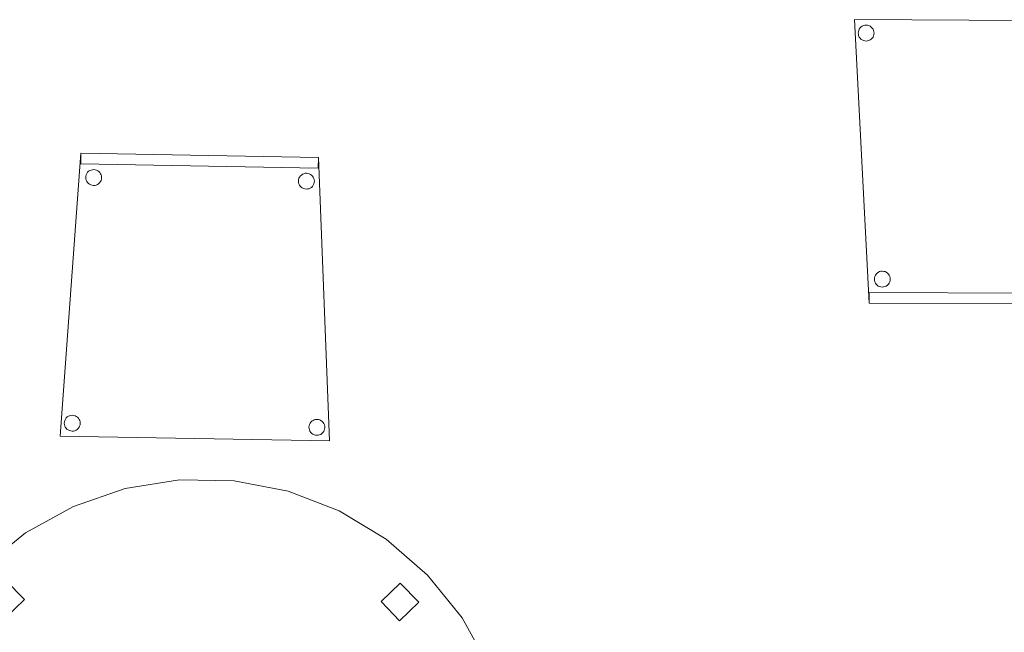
# Model space of a CAD drawing. Header units: metres. Extents: x 397.7 to 427.5, y 12.7 to 28.4.
# Tile 12 of 139: x 401.5 to 403.4, y 25 to 26.2. Entities that reach past the tile are written whole.
import ezdxf

# ---------------------------------------------------------------- set-up
doc = ezdxf.new("R2010")
doc.units = ezdxf.units.M
for name, color, linetype, lineweight in [('02_MOBILIARIO', 7, 'Continuous', 18), ('A-DETL-____-MBND', 7, 'Continuous', 18), ('A-GENM-____-OTLN', 7, 'Continuous', 18)]:
    doc.layers.add(name, color=color, linetype=linetype, lineweight=lineweight)

# ---------------------------------------------------------------- blocks, each defined once
blk = doc.blocks.new('Family - LONDR55-XX_ZZ-ARQ-CAA-M3D-Londres55-152886-05_CLI_AIGUA_P2')
at = {"layer": 'A-DETL-____-MBND', "color": 253, "true_color": 0xaaaaaa}
for p, q in [((0.389, 1.1468), (0.4885, 1.1734)), ((0.4885, 1.1734), (0.389, 1.1468)), ((0.4885, 1.1734), (0.5912, 1.1824)), ((0.5912, 1.1824), (0.4885, 1.1734)), ((0.5912, 1.1824), (0.6939, 1.1734)), ((0.6939, 1.1734), (0.5912, 1.1824)), ((0.6939, 1.1734), (0.7934, 1.1468)), ((0.7934, 1.1468), (0.6939, 1.1734)), ((0.2956, 1.1032), (0.389, 1.1468)), ((0.389, 1.1468), (0.2956, 1.1032)), ((0.5771, 1.0844), (0.5771, 1.1344)), ((0.5771, 1.1344), (0.6271, 1.1344)), ((0.5771, 1.1344), (0.5771, 1.0844)), ((0.6271, 1.1344), (0.5771, 1.1344)), ((0.6271, 1.1344), (0.6271, 1.0844)), ((0.6271, 1.0844), (0.6271, 1.1344)), ((0.7934, 1.1468), (0.8868, 1.1032)), ((0.8868, 1.1032), (0.7934, 1.1468)), ((0.2112, 1.0441), (0.2956, 1.1032)), ((0.2956, 1.1032), (0.2112, 1.0441)), ((0.8868, 1.1032), (0.9712, 1.0441)), ((0.9712, 1.0441), (0.8868, 1.1032)), ((0.6271, 1.0844), (0.5771, 1.0844)), ((0.5771, 1.0844), (0.6271, 1.0844)), ((0.1383, 0.9712), (0.2112, 1.0441)), ((0.2112, 1.0441), (0.1383, 0.9712)), ((0.9712, 1.0441), (1.0441, 0.9712)), ((1.0441, 0.9712), (0.9712, 1.0441)), ((0.0792, 0.8868), (0.1383, 0.9712)), ((0.1383, 0.9712), (0.0792, 0.8868)), ((1.0441, 0.9712), (1.1032, 0.8868)), ((1.1032, 0.8868), (1.0441, 0.9712)), ((0.0357, 0.7934), (0.0792, 0.8868)), ((0.0792, 0.8868), (0.0357, 0.7934)), ((1.1032, 0.8868), (1.1468, 0.7934)), ((1.1468, 0.7934), (1.1032, 0.8868)), ((0.009, 0.6939), (0.0357, 0.7934)), ((0.0357, 0.7934), (0.009, 0.6939)), ((1.1468, 0.7934), (1.1734, 0.6939)), ((1.1734, 0.6939), (1.1468, 0.7934)), ((0, 0.5912), (0.009, 0.6939)), ((0.009, 0.6939), (0, 0.5912)), ((1.1734, 0.6939), (1.1824, 0.5912)), ((1.1824, 0.5912), (1.1734, 0.6939)), ((0.0475, 0.5662), (0.0475, 0.6162)), ((0.0475, 0.6162), (0.0975, 0.6162)), ((0.0475, 0.6162), (0.0475, 0.5662)), ((0.0975, 0.6162), (0.0475, 0.6162)), ((0.0975, 0.6162), (0.0975, 0.5662)), ((0.0975, 0.5662), (0.0975, 0.6162)), ((1.0845, 0.5456), (1.0845, 0.5956)), ((1.0845, 0.5956), (1.1345, 0.5956)), ((1.0845, 0.5956), (1.0845, 0.5456)), ((1.1345, 0.5956), (1.0845, 0.5956)), ((1.1345, 0.5956), (1.1345, 0.5456)), ((1.1345, 0.5456), (1.1345, 0.5956)), ((0.009, 0.4885), (0, 0.5912)), ((0, 0.5912), (0.009, 0.4885)), ((1.1824, 0.5912), (1.1734, 0.4885)), ((1.1734, 0.4885), (1.1824, 0.5912)), ((0.0975, 0.5662), (0.0475, 0.5662)), ((0.0475, 0.5662), (0.0975, 0.5662)), ((1.1345, 0.5456), (1.0845, 0.5456)), ((1.0845, 0.5456), (1.1345, 0.5456)), ((0.0357, 0.389), (0.009, 0.4885)), ((0.009, 0.4885), (0.0357, 0.389)), ((1.1734, 0.4885), (1.1468, 0.389)), ((1.1468, 0.389), (1.1734, 0.4885)), ((0.0792, 0.2956), (0.0357, 0.389)), ((0.0357, 0.389), (0.0792, 0.2956)), ((1.1468, 0.389), (1.1032, 0.2956)), ((1.1032, 0.2956), (1.1468, 0.389)), ((0.1383, 0.2112), (0.0792, 0.2956)), ((0.0792, 0.2956), (0.1383, 0.2112)), ((1.1032, 0.2956), (1.0441, 0.2112)), ((1.0441, 0.2112), (1.1032, 0.2956)), ((0.2112, 0.1383), (0.1383, 0.2112)), ((0.1383, 0.2112), (0.2112, 0.1383)), ((1.0441, 0.2112), (0.9712, 0.1383)), ((0.9712, 0.1383), (1.0441, 0.2112)), ((0.2956, 0.0792), (0.2112, 0.1383)), ((0.2112, 0.1383), (0.2956, 0.0792)), ((0.9712, 0.1383), (0.8868, 0.0792)), ((0.8868, 0.0792), (0.9712, 0.1383)), ((0.5771, 0.0476), (0.5771, 0.0976)), ((0.5771, 0.0976), (0.6271, 0.0976)), ((0.5771, 0.0976), (0.5771, 0.0476)), ((0.6271, 0.0976), (0.5771, 0.0976)), ((0.6271, 0.0976), (0.6271, 0.0476)), ((0.6271, 0.0476), (0.6271, 0.0976)), ((0.389, 0.0357), (0.2956, 0.0792)), ((0.2956, 0.0792), (0.389, 0.0357)), ((0.8868, 0.0792), (0.7934, 0.0357)), ((0.7934, 0.0357), (0.8868, 0.0792)), ((0.6271, 0.0476), (0.5771, 0.0476)), ((0.5771, 0.0476), (0.6271, 0.0476)), ((0.4885, 0.009), (0.389, 0.0357)), ((0.389, 0.0357), (0.4885, 0.009)), ((0.7934, 0.0357), (0.6939, 0.009)), ((0.6939, 0.009), (0.7934, 0.0357)), ((0.5912, 0), (0.4885, 0.009)), ((0.4885, 0.009), (0.5912, 0)), ((0.6939, 0.009), (0.5912, 0)), ((0.5912, 0), (0.6939, 0.009))]:
    blk.add_line(p, q, dxfattribs=at)
blk = doc.blocks.new('Family - Taula redona 1_2m-152887-05_CLI_AIGUA_P2')
blk.add_blockref('Family - LONDR55-XX_ZZ-ARQ-CAA-M3D-Londres55-152886-05_CLI_AIGUA_P2', (0, 0))
blk = doc.blocks.new('Family - Cadira confident_P2-153048-05_CLI_AIGUA_P2')
at = {"layer": 'A-DETL-____-MBND', "color": 253, "true_color": 0xaaaaaa}
for p, q in [((0.0277, 0.0019), (0, 0.5347)), ((0, 0.5347), (0.5065, 0.5325)), ((0.5065, 0.5325), (0, 0.5347)), ((0, 0.5347), (0.0277, 0.0019)), ((0.0093, 0.517), (0.0108, 0.5191)), ((0.0108, 0.5191), (0.0093, 0.517)), ((0.0108, 0.5191), (0.0126, 0.521)), ((0.0126, 0.521), (0.0108, 0.5191)), ((0.0126, 0.521), (0.0148, 0.5224)), ((0.0148, 0.5224), (0.0126, 0.521)), ((0.0148, 0.5224), (0.0171, 0.5235)), ((0.0171, 0.5235), (0.0148, 0.5224)), ((0.0171, 0.5235), (0.0196, 0.5242)), ((0.0196, 0.5242), (0.0171, 0.5235)), ((0.0196, 0.5242), (0.0222, 0.5244)), ((0.0222, 0.5244), (0.0196, 0.5242)), ((0.0222, 0.5244), (0.0248, 0.5242)), ((0.0248, 0.5242), (0.0222, 0.5244)), ((0.0248, 0.5242), (0.0273, 0.5235)), ((0.0273, 0.5235), (0.0248, 0.5242)), ((0.0273, 0.5235), (0.0297, 0.5224)), ((0.0297, 0.5224), (0.0273, 0.5235)), ((0.0297, 0.5224), (0.0318, 0.5209)), ((0.0318, 0.5209), (0.0297, 0.5224)), ((0.0318, 0.5209), (0.0337, 0.519)), ((0.0337, 0.519), (0.0318, 0.5209)), ((0.0337, 0.519), (0.0351, 0.5169)), ((0.0351, 0.5169), (0.0337, 0.519)), ((0.4708, 0.5171), (0.4726, 0.519)), ((0.4726, 0.519), (0.4708, 0.5171)), ((0.4726, 0.519), (0.4748, 0.5204)), ((0.4748, 0.5204), (0.4726, 0.519)), ((0.5065, 0.5325), (0.4742, 0)), ((0.4742, 0), (0.5065, 0.5325)), ((0.4748, 0.5204), (0.4771, 0.5215)), ((0.4771, 0.5215), (0.4748, 0.5204)), ((0.4771, 0.5215), (0.4796, 0.5222)), ((0.4796, 0.5222), (0.4771, 0.5215)), ((0.4796, 0.5222), (0.4822, 0.5224)), ((0.4822, 0.5224), (0.4796, 0.5222)), ((0.4822, 0.5224), (0.4848, 0.5222)), ((0.4848, 0.5222), (0.4822, 0.5224)), ((0.4848, 0.5222), (0.4873, 0.5215)), ((0.4873, 0.5215), (0.4848, 0.5222)), ((0.4873, 0.5215), (0.4897, 0.5204)), ((0.4897, 0.5204), (0.4873, 0.5215)), ((0.4897, 0.5204), (0.4918, 0.5189)), ((0.4918, 0.5189), (0.4897, 0.5204)), ((0.4918, 0.5189), (0.4937, 0.517)), ((0.4937, 0.517), (0.4918, 0.5189)), ((0.0072, 0.5095), (0.0075, 0.5121)), ((0.0075, 0.5121), (0.0072, 0.5095)), ((0.0075, 0.5069), (0.0072, 0.5095)), ((0.0072, 0.5095), (0.0075, 0.5069)), ((0.0075, 0.5121), (0.0082, 0.5146)), ((0.0082, 0.5146), (0.0075, 0.5121)), ((0.0081, 0.5044), (0.0075, 0.5069)), ((0.0075, 0.5069), (0.0081, 0.5044)), ((0.0092, 0.5021), (0.0081, 0.5044)), ((0.0081, 0.5044), (0.0092, 0.5021)), ((0.0082, 0.5146), (0.0093, 0.517)), ((0.0093, 0.517), (0.0082, 0.5146)), ((0.0107, 0.4999), (0.0092, 0.5021)), ((0.0092, 0.5021), (0.0107, 0.4999)), ((0.0125, 0.4981), (0.0107, 0.4999)), ((0.0107, 0.4999), (0.0125, 0.4981)), ((0.0336, 0.4998), (0.0317, 0.498)), ((0.0317, 0.498), (0.0336, 0.4998)), ((0.0351, 0.502), (0.0336, 0.4998)), ((0.0336, 0.4998), (0.0351, 0.502)), ((0.0351, 0.5169), (0.0362, 0.5145)), ((0.0362, 0.5145), (0.0351, 0.5169)), ((0.0362, 0.5043), (0.0351, 0.502)), ((0.0351, 0.502), (0.0362, 0.5043)), ((0.0362, 0.5145), (0.0369, 0.512)), ((0.0369, 0.512), (0.0362, 0.5145)), ((0.0369, 0.5068), (0.0362, 0.5043)), ((0.0362, 0.5043), (0.0369, 0.5068)), ((0.0369, 0.512), (0.0371, 0.5094)), ((0.0371, 0.5094), (0.0369, 0.512)), ((0.0371, 0.5094), (0.0369, 0.5068)), ((0.0369, 0.5068), (0.0371, 0.5094)), ((0.4672, 0.5075), (0.4675, 0.5101)), ((0.4675, 0.5101), (0.4672, 0.5075)), ((0.4675, 0.505), (0.4672, 0.5075)), ((0.4672, 0.5075), (0.4675, 0.505)), ((0.4675, 0.5101), (0.4682, 0.5127)), ((0.4682, 0.5127), (0.4675, 0.5101)), ((0.4681, 0.5024), (0.4675, 0.505)), ((0.4675, 0.505), (0.4681, 0.5024)), ((0.4692, 0.5001), (0.4681, 0.5024)), ((0.4681, 0.5024), (0.4692, 0.5001)), ((0.4682, 0.5127), (0.4693, 0.515)), ((0.4693, 0.515), (0.4682, 0.5127)), ((0.4707, 0.4979), (0.4692, 0.5001)), ((0.4692, 0.5001), (0.4707, 0.4979)), ((0.4693, 0.515), (0.4708, 0.5171)), ((0.4708, 0.5171), (0.4693, 0.515)), ((0.4951, 0.5), (0.4936, 0.4978)), ((0.4936, 0.4978), (0.4951, 0.5)), ((0.4937, 0.517), (0.4951, 0.5149)), ((0.4951, 0.5149), (0.4937, 0.517)), ((0.4951, 0.5149), (0.4962, 0.5125)), ((0.4962, 0.5125), (0.4951, 0.5149)), ((0.4962, 0.5023), (0.4951, 0.5)), ((0.4951, 0.5), (0.4962, 0.5023)), ((0.4962, 0.5125), (0.4969, 0.51)), ((0.4969, 0.51), (0.4962, 0.5125)), ((0.4969, 0.5048), (0.4962, 0.5023)), ((0.4962, 0.5023), (0.4969, 0.5048)), ((0.4969, 0.51), (0.4971, 0.5074)), ((0.4971, 0.5074), (0.4969, 0.51)), ((0.4971, 0.5074), (0.4969, 0.5048)), ((0.4969, 0.5048), (0.4971, 0.5074)), ((0.0147, 0.4966), (0.0125, 0.4981)), ((0.0125, 0.4981), (0.0147, 0.4966)), ((0.017, 0.4955), (0.0147, 0.4966)), ((0.0147, 0.4966), (0.017, 0.4955)), ((0.0195, 0.4948), (0.017, 0.4955)), ((0.017, 0.4955), (0.0195, 0.4948)), ((0.0221, 0.4945), (0.0195, 0.4948)), ((0.0195, 0.4948), (0.0221, 0.4945)), ((0.0247, 0.4948), (0.0221, 0.4945)), ((0.0221, 0.4945), (0.0247, 0.4948)), ((0.0272, 0.4954), (0.0247, 0.4948)), ((0.0247, 0.4948), (0.0272, 0.4954)), ((0.0296, 0.4965), (0.0272, 0.4954)), ((0.0272, 0.4954), (0.0296, 0.4965)), ((0.0317, 0.498), (0.0296, 0.4965)), ((0.0296, 0.4965), (0.0317, 0.498)), ((0.4725, 0.4961), (0.4707, 0.4979)), ((0.4707, 0.4979), (0.4725, 0.4961)), ((0.4747, 0.4946), (0.4725, 0.4961)), ((0.4725, 0.4961), (0.4747, 0.4946)), ((0.477, 0.4935), (0.4747, 0.4946)), ((0.4747, 0.4946), (0.477, 0.4935)), ((0.4795, 0.4928), (0.477, 0.4935)), ((0.477, 0.4935), (0.4795, 0.4928)), ((0.4821, 0.4925), (0.4795, 0.4928)), ((0.4795, 0.4928), (0.4821, 0.4925)), ((0.4847, 0.4928), (0.4821, 0.4925)), ((0.4821, 0.4925), (0.4847, 0.4928)), ((0.4872, 0.4934), (0.4847, 0.4928)), ((0.4847, 0.4928), (0.4872, 0.4934)), ((0.4896, 0.4945), (0.4872, 0.4934)), ((0.4872, 0.4934), (0.4896, 0.4945)), ((0.4917, 0.496), (0.4896, 0.4945)), ((0.4896, 0.4945), (0.4917, 0.496)), ((0.4936, 0.4978), (0.4917, 0.496)), ((0.4917, 0.496), (0.4936, 0.4978)), ((0.0396, 0.0545), (0.0411, 0.0566)), ((0.0411, 0.0566), (0.0396, 0.0545)), ((0.0411, 0.0566), (0.043, 0.0584)), ((0.043, 0.0584), (0.0411, 0.0566)), ((0.043, 0.0584), (0.0451, 0.0599)), ((0.0451, 0.0599), (0.043, 0.0584)), ((0.0451, 0.0599), (0.0475, 0.061)), ((0.0475, 0.061), (0.0451, 0.0599)), ((0.0475, 0.061), (0.05, 0.0617)), ((0.05, 0.0617), (0.0475, 0.061)), ((0.05, 0.0617), (0.0526, 0.0619)), ((0.0526, 0.0619), (0.05, 0.0617)), ((0.0526, 0.0619), (0.0552, 0.0616)), ((0.0552, 0.0616), (0.0526, 0.0619)), ((0.0552, 0.0616), (0.0577, 0.061)), ((0.0577, 0.061), (0.0552, 0.0616)), ((0.0577, 0.061), (0.0601, 0.0598)), ((0.0601, 0.0598), (0.0577, 0.061)), ((0.0601, 0.0598), (0.0622, 0.0583)), ((0.0622, 0.0583), (0.0601, 0.0598)), ((0.0622, 0.0583), (0.064, 0.0565)), ((0.064, 0.0565), (0.0622, 0.0583)), ((0.064, 0.0565), (0.0655, 0.0543)), ((0.0655, 0.0543), (0.064, 0.0565)), ((0.4411, 0.0548), (0.443, 0.0567)), ((0.443, 0.0567), (0.4411, 0.0548)), ((0.443, 0.0567), (0.4451, 0.0582)), ((0.4451, 0.0582), (0.443, 0.0567)), ((0.4451, 0.0582), (0.4475, 0.0593)), ((0.4475, 0.0593), (0.4451, 0.0582)), ((0.4475, 0.0593), (0.45, 0.0599)), ((0.45, 0.0599), (0.4475, 0.0593)), ((0.45, 0.0599), (0.4526, 0.0601)), ((0.4526, 0.0601), (0.45, 0.0599)), ((0.4526, 0.0601), (0.4552, 0.0599)), ((0.4552, 0.0599), (0.4526, 0.0601)), ((0.4552, 0.0599), (0.4577, 0.0592)), ((0.4577, 0.0592), (0.4552, 0.0599)), ((0.4577, 0.0592), (0.4601, 0.0581)), ((0.4601, 0.0581), (0.4577, 0.0592)), ((0.4601, 0.0581), (0.4622, 0.0566)), ((0.4622, 0.0566), (0.4601, 0.0581)), ((0.4622, 0.0566), (0.464, 0.0548)), ((0.464, 0.0548), (0.4622, 0.0566)), ((0.0376, 0.047), (0.0378, 0.0496)), ((0.0378, 0.0496), (0.0376, 0.047)), ((0.0378, 0.0444), (0.0376, 0.047)), ((0.0376, 0.047), (0.0378, 0.0444)), ((0.0378, 0.0496), (0.0385, 0.0521)), ((0.0385, 0.0521), (0.0378, 0.0496)), ((0.0385, 0.0419), (0.0378, 0.0444)), ((0.0378, 0.0444), (0.0385, 0.0419)), ((0.0385, 0.0521), (0.0396, 0.0545)), ((0.0396, 0.0545), (0.0385, 0.0521)), ((0.0396, 0.0395), (0.0385, 0.0419)), ((0.0385, 0.0419), (0.0396, 0.0395)), ((0.041, 0.0374), (0.0396, 0.0395)), ((0.0396, 0.0395), (0.041, 0.0374)), ((0.0429, 0.0355), (0.041, 0.0374)), ((0.041, 0.0374), (0.0429, 0.0355)), ((0.0639, 0.0373), (0.0621, 0.0355)), ((0.0621, 0.0355), (0.0639, 0.0373)), ((0.0654, 0.0394), (0.0639, 0.0373)), ((0.0639, 0.0373), (0.0654, 0.0394)), ((0.0665, 0.0418), (0.0654, 0.0394)), ((0.0654, 0.0394), (0.0665, 0.0418)), ((0.0655, 0.0543), (0.0666, 0.052)), ((0.0666, 0.052), (0.0655, 0.0543)), ((0.0672, 0.0443), (0.0665, 0.0418)), ((0.0665, 0.0418), (0.0672, 0.0443)), ((0.0666, 0.052), (0.0673, 0.0495)), ((0.0673, 0.0495), (0.0666, 0.052)), ((0.0675, 0.0469), (0.0672, 0.0443)), ((0.0672, 0.0443), (0.0675, 0.0469)), ((0.0673, 0.0495), (0.0675, 0.0469)), ((0.0675, 0.0469), (0.0673, 0.0495)), ((0.4376, 0.0453), (0.4378, 0.0479)), ((0.4378, 0.0479), (0.4376, 0.0453)), ((0.4378, 0.0427), (0.4376, 0.0453)), ((0.4376, 0.0453), (0.4378, 0.0427)), ((0.4378, 0.0479), (0.4385, 0.0504)), ((0.4385, 0.0504), (0.4378, 0.0479)), ((0.4385, 0.0401), (0.4378, 0.0427)), ((0.4378, 0.0427), (0.4385, 0.0401)), ((0.4385, 0.0504), (0.4396, 0.0527)), ((0.4396, 0.0527), (0.4385, 0.0504)), ((0.4396, 0.0378), (0.4385, 0.0401)), ((0.4385, 0.0401), (0.4396, 0.0378)), ((0.4396, 0.0527), (0.4411, 0.0548)), ((0.4411, 0.0548), (0.4396, 0.0527)), ((0.441, 0.0356), (0.4396, 0.0378)), ((0.4396, 0.0378), (0.441, 0.0356)), ((0.4654, 0.0377), (0.4639, 0.0355)), ((0.4639, 0.0355), (0.4654, 0.0377)), ((0.464, 0.0548), (0.4655, 0.0526)), ((0.4655, 0.0526), (0.464, 0.0548)), ((0.4665, 0.04), (0.4654, 0.0377)), ((0.4654, 0.0377), (0.4665, 0.04)), ((0.4655, 0.0526), (0.4666, 0.0502)), ((0.4666, 0.0502), (0.4655, 0.0526)), ((0.4672, 0.0425), (0.4665, 0.04)), ((0.4665, 0.04), (0.4672, 0.0425)), ((0.4666, 0.0502), (0.4673, 0.0477)), ((0.4673, 0.0477), (0.4666, 0.0502)), ((0.4675, 0.0451), (0.4672, 0.0425)), ((0.4672, 0.0425), (0.4675, 0.0451)), ((0.4673, 0.0477), (0.4675, 0.0451)), ((0.4675, 0.0451), (0.4673, 0.0477)), ((0.0277, 0.0019), (0.0278, 0.0219)), ((0.0278, 0.0219), (0.0277, 0.0019)), ((0.0278, 0.0219), (0.4743, 0.02)), ((0.4743, 0.02), (0.0278, 0.0219)), ((0.045, 0.034), (0.0429, 0.0355)), ((0.0429, 0.0355), (0.045, 0.034)), ((0.0474, 0.0329), (0.045, 0.034)), ((0.045, 0.034), (0.0474, 0.0329)), ((0.0499, 0.0322), (0.0474, 0.0329)), ((0.0474, 0.0329), (0.0499, 0.0322)), ((0.0525, 0.032), (0.0499, 0.0322)), ((0.0499, 0.0322), (0.0525, 0.032)), ((0.0551, 0.0322), (0.0525, 0.032)), ((0.0525, 0.032), (0.0551, 0.0322)), ((0.0576, 0.0329), (0.0551, 0.0322)), ((0.0551, 0.0322), (0.0576, 0.0329)), ((0.0599, 0.034), (0.0576, 0.0329)), ((0.0576, 0.0329), (0.0599, 0.034)), ((0.0621, 0.0355), (0.0599, 0.034)), ((0.0599, 0.034), (0.0621, 0.0355)), ((0.4429, 0.0338), (0.441, 0.0356)), ((0.441, 0.0356), (0.4429, 0.0338)), ((0.445, 0.0323), (0.4429, 0.0338)), ((0.4429, 0.0338), (0.445, 0.0323)), ((0.4474, 0.0312), (0.445, 0.0323)), ((0.445, 0.0323), (0.4474, 0.0312)), ((0.4499, 0.0305), (0.4474, 0.0312)), ((0.4474, 0.0312), (0.4499, 0.0305)), ((0.4525, 0.0303), (0.4499, 0.0305)), ((0.4499, 0.0305), (0.4525, 0.0303)), ((0.4551, 0.0305), (0.4525, 0.0303)), ((0.4525, 0.0303), (0.4551, 0.0305)), ((0.4576, 0.0311), (0.4551, 0.0305)), ((0.4551, 0.0305), (0.4576, 0.0311)), ((0.4599, 0.0322), (0.4576, 0.0311)), ((0.4576, 0.0311), (0.4599, 0.0322)), ((0.4621, 0.0337), (0.4599, 0.0322)), ((0.4599, 0.0322), (0.4621, 0.0337)), ((0.4639, 0.0355), (0.4621, 0.0337)), ((0.4621, 0.0337), (0.4639, 0.0355)), ((0.4743, 0.02), (0.4742, 0)), ((0.4742, 0), (0.4743, 0.02)), ((0.4742, 0), (0.0277, 0.0019)), ((0.0277, 0.0019), (0.4742, 0)), ((0.4742, 0), (0.0277, 0.0019)), ((0.0277, 0.0019), (0.4742, 0))]:
    blk.add_line(p, q, dxfattribs=at)
blk = doc.blocks.new('Family - Cadira confident_P2-153263-05_CLI_AIGUA_P2')
at = {"layer": 'A-DETL-____-MBND', "color": 253, "true_color": 0xaaaaaa}
for p, q in [((0, 0.0087), (0.0391, 0.5407)), ((0.0391, 0.5407), (0, 0.0087)), ((0.0388, 0.5207), (0.0391, 0.5407)), ((0.0391, 0.5407), (0.0388, 0.5207)), ((0.0391, 0.5407), (0.4856, 0.533)), ((0.4856, 0.533), (0.0391, 0.5407)), ((0.0391, 0.5407), (0.4856, 0.533)), ((0.4856, 0.533), (0.0391, 0.5407)), ((0.4852, 0.513), (0.0388, 0.5207)), ((0.0388, 0.5207), (0.4852, 0.513)), ((0.4856, 0.533), (0.4852, 0.513)), ((0.4852, 0.513), (0.4856, 0.533)), ((0.4856, 0.533), (0.5064, 0)), ((0.5064, 0), (0.4856, 0.533)), ((0.0483, 0.498), (0.049, 0.5005)), ((0.049, 0.5005), (0.0483, 0.498)), ((0.049, 0.5005), (0.0502, 0.5028)), ((0.0502, 0.5028), (0.049, 0.5005)), ((0.0502, 0.5028), (0.0517, 0.505)), ((0.0517, 0.505), (0.0502, 0.5028)), ((0.0517, 0.505), (0.0536, 0.5068)), ((0.0536, 0.5068), (0.0517, 0.505)), ((0.0536, 0.5068), (0.0557, 0.5082)), ((0.0557, 0.5082), (0.0536, 0.5068)), ((0.0557, 0.5082), (0.0581, 0.5093)), ((0.0581, 0.5093), (0.0557, 0.5082)), ((0.0581, 0.5093), (0.0606, 0.5099)), ((0.0606, 0.5099), (0.0581, 0.5093)), ((0.0606, 0.5099), (0.0632, 0.5101)), ((0.0632, 0.5101), (0.0606, 0.5099)), ((0.0632, 0.5101), (0.0658, 0.5098)), ((0.0658, 0.5098), (0.0632, 0.5101)), ((0.0658, 0.5098), (0.0683, 0.5091)), ((0.0683, 0.5091), (0.0658, 0.5098)), ((0.0683, 0.5091), (0.0707, 0.508)), ((0.0707, 0.508), (0.0683, 0.5091)), ((0.0707, 0.508), (0.0728, 0.5064)), ((0.0728, 0.5064), (0.0707, 0.508)), ((0.0728, 0.5064), (0.0746, 0.5046)), ((0.0746, 0.5046), (0.0728, 0.5064)), ((0.0746, 0.5046), (0.076, 0.5024)), ((0.076, 0.5024), (0.0746, 0.5046)), ((0.076, 0.5024), (0.0771, 0.5)), ((0.0771, 0.5), (0.076, 0.5024)), ((0.0771, 0.5), (0.0777, 0.4975)), ((0.0777, 0.4975), (0.0771, 0.5)), ((0.4516, 0.4981), (0.4535, 0.4999)), ((0.4535, 0.4999), (0.4516, 0.4981)), ((0.4535, 0.4999), (0.4557, 0.5014)), ((0.4557, 0.5014), (0.4535, 0.4999)), ((0.4557, 0.5014), (0.4581, 0.5024)), ((0.4581, 0.5024), (0.4557, 0.5014)), ((0.4581, 0.5024), (0.4606, 0.5031)), ((0.4606, 0.5031), (0.4581, 0.5024)), ((0.4606, 0.5031), (0.4632, 0.5033)), ((0.4632, 0.5033), (0.4606, 0.5031)), ((0.4632, 0.5033), (0.4658, 0.503)), ((0.4658, 0.503), (0.4632, 0.5033)), ((0.4658, 0.503), (0.4683, 0.5023)), ((0.4683, 0.5023), (0.4658, 0.503)), ((0.4683, 0.5023), (0.4706, 0.5011)), ((0.4706, 0.5011), (0.4683, 0.5023)), ((0.4706, 0.5011), (0.4727, 0.4996)), ((0.4727, 0.4996), (0.4706, 0.5011)), ((0.048, 0.4954), (0.0483, 0.498)), ((0.0483, 0.498), (0.048, 0.4954)), ((0.0482, 0.4928), (0.048, 0.4954)), ((0.048, 0.4954), (0.0482, 0.4928)), ((0.0489, 0.4903), (0.0482, 0.4928)), ((0.0482, 0.4928), (0.0489, 0.4903)), ((0.0499, 0.4879), (0.0489, 0.4903)), ((0.0489, 0.4903), (0.0499, 0.4879)), ((0.0514, 0.4858), (0.0499, 0.4879)), ((0.0499, 0.4879), (0.0514, 0.4858)), ((0.0532, 0.4839), (0.0514, 0.4858)), ((0.0514, 0.4858), (0.0532, 0.4839)), ((0.0553, 0.4824), (0.0532, 0.4839)), ((0.0532, 0.4839), (0.0553, 0.4824)), ((0.0576, 0.4812), (0.0553, 0.4824)), ((0.0553, 0.4824), (0.0576, 0.4812)), ((0.0702, 0.4821), (0.0678, 0.481)), ((0.0678, 0.481), (0.0702, 0.4821)), ((0.0724, 0.4836), (0.0702, 0.4821)), ((0.0702, 0.4821), (0.0724, 0.4836)), ((0.0743, 0.4854), (0.0724, 0.4836)), ((0.0724, 0.4836), (0.0743, 0.4854)), ((0.0758, 0.4875), (0.0743, 0.4854)), ((0.0743, 0.4854), (0.0758, 0.4875)), ((0.0769, 0.4898), (0.0758, 0.4875)), ((0.0758, 0.4875), (0.0769, 0.4898)), ((0.0776, 0.4923), (0.0769, 0.4898)), ((0.0769, 0.4898), (0.0776, 0.4923)), ((0.0779, 0.4949), (0.0776, 0.4923)), ((0.0776, 0.4923), (0.0779, 0.4949)), ((0.0777, 0.4975), (0.0779, 0.4949)), ((0.0779, 0.4949), (0.0777, 0.4975)), ((0.448, 0.4886), (0.4483, 0.4912)), ((0.4483, 0.4912), (0.448, 0.4886)), ((0.4482, 0.486), (0.448, 0.4886)), ((0.448, 0.4886), (0.4482, 0.486)), ((0.4488, 0.4835), (0.4482, 0.486)), ((0.4482, 0.486), (0.4488, 0.4835)), ((0.4483, 0.4912), (0.449, 0.4937)), ((0.449, 0.4937), (0.4483, 0.4912)), ((0.4499, 0.4811), (0.4488, 0.4835)), ((0.4488, 0.4835), (0.4499, 0.4811)), ((0.449, 0.4937), (0.4501, 0.496)), ((0.4501, 0.496), (0.449, 0.4937)), ((0.4501, 0.496), (0.4516, 0.4981)), ((0.4516, 0.4981), (0.4501, 0.496)), ((0.4727, 0.4996), (0.4745, 0.4977)), ((0.4745, 0.4977), (0.4727, 0.4996)), ((0.4745, 0.4977), (0.476, 0.4956)), ((0.476, 0.4956), (0.4745, 0.4977)), ((0.4769, 0.483), (0.4757, 0.4806)), ((0.4757, 0.4806), (0.4769, 0.483)), ((0.476, 0.4956), (0.477, 0.4932)), ((0.477, 0.4932), (0.476, 0.4956)), ((0.4776, 0.4855), (0.4769, 0.483)), ((0.4769, 0.483), (0.4776, 0.4855)), ((0.477, 0.4932), (0.4777, 0.4907)), ((0.4777, 0.4907), (0.477, 0.4932)), ((0.4779, 0.4881), (0.4776, 0.4855)), ((0.4776, 0.4855), (0.4779, 0.4881)), ((0.4777, 0.4907), (0.4779, 0.4881)), ((0.4779, 0.4881), (0.4777, 0.4907)), ((0.0601, 0.4805), (0.0576, 0.4812)), ((0.0576, 0.4812), (0.0601, 0.4805)), ((0.0627, 0.4802), (0.0601, 0.4805)), ((0.0601, 0.4805), (0.0627, 0.4802)), ((0.0653, 0.4804), (0.0627, 0.4802)), ((0.0627, 0.4802), (0.0653, 0.4804)), ((0.0678, 0.481), (0.0653, 0.4804)), ((0.0653, 0.4804), (0.0678, 0.481)), ((0.4513, 0.4789), (0.4499, 0.4811)), ((0.4499, 0.4811), (0.4513, 0.4789)), ((0.4531, 0.477), (0.4513, 0.4789)), ((0.4513, 0.4789), (0.4531, 0.477)), ((0.4552, 0.4755), (0.4531, 0.477)), ((0.4531, 0.477), (0.4552, 0.4755)), ((0.4576, 0.4744), (0.4552, 0.4755)), ((0.4552, 0.4755), (0.4576, 0.4744)), ((0.4601, 0.4737), (0.4576, 0.4744)), ((0.4576, 0.4744), (0.4601, 0.4737)), ((0.4627, 0.4734), (0.4601, 0.4737)), ((0.4601, 0.4737), (0.4627, 0.4734)), ((0.4653, 0.4736), (0.4627, 0.4734)), ((0.4627, 0.4734), (0.4653, 0.4736)), ((0.4678, 0.4742), (0.4653, 0.4736)), ((0.4653, 0.4736), (0.4678, 0.4742)), ((0.4702, 0.4753), (0.4678, 0.4742)), ((0.4678, 0.4742), (0.4702, 0.4753)), ((0.4723, 0.4767), (0.4702, 0.4753)), ((0.4702, 0.4753), (0.4723, 0.4767)), ((0.4742, 0.4785), (0.4723, 0.4767)), ((0.4723, 0.4767), (0.4742, 0.4785)), ((0.4757, 0.4806), (0.4742, 0.4785)), ((0.4742, 0.4785), (0.4757, 0.4806)), ((0.0081, 0.0362), (0.0088, 0.0387)), ((0.0088, 0.0387), (0.0081, 0.0362)), ((0.0088, 0.0387), (0.0099, 0.0411)), ((0.0099, 0.0411), (0.0088, 0.0387)), ((0.0099, 0.0411), (0.0114, 0.0432)), ((0.0114, 0.0432), (0.0099, 0.0411)), ((0.0114, 0.0432), (0.0133, 0.045)), ((0.0133, 0.045), (0.0114, 0.0432)), ((0.0133, 0.045), (0.0155, 0.0464)), ((0.0155, 0.0464), (0.0133, 0.045)), ((0.0155, 0.0464), (0.0178, 0.0475)), ((0.0178, 0.0475), (0.0155, 0.0464)), ((0.0178, 0.0475), (0.0204, 0.0481)), ((0.0204, 0.0481), (0.0178, 0.0475)), ((0.0204, 0.0481), (0.023, 0.0483)), ((0.023, 0.0483), (0.0204, 0.0481)), ((0.023, 0.0483), (0.0256, 0.048)), ((0.0256, 0.048), (0.023, 0.0483)), ((0.0256, 0.048), (0.0281, 0.0473)), ((0.0281, 0.0473), (0.0256, 0.048)), ((0.0281, 0.0473), (0.0304, 0.0462)), ((0.0304, 0.0462), (0.0281, 0.0473)), ((0.0304, 0.0462), (0.0325, 0.0447)), ((0.0325, 0.0447), (0.0304, 0.0462)), ((0.0325, 0.0447), (0.0343, 0.0428)), ((0.0343, 0.0428), (0.0325, 0.0447)), ((0.0343, 0.0428), (0.0358, 0.0406)), ((0.0358, 0.0406), (0.0343, 0.0428)), ((0.0358, 0.0406), (0.0368, 0.0382)), ((0.0368, 0.0382), (0.0358, 0.0406)), ((0.0368, 0.0382), (0.0375, 0.0357)), ((0.0375, 0.0357), (0.0368, 0.0382)), ((0.4714, 0.0353), (0.4732, 0.0371)), ((0.4732, 0.0371), (0.4714, 0.0353)), ((0.4732, 0.0371), (0.4754, 0.0386)), ((0.4754, 0.0386), (0.4732, 0.0371)), ((0.4754, 0.0386), (0.4778, 0.0396)), ((0.4778, 0.0396), (0.4754, 0.0386)), ((0.4778, 0.0396), (0.4803, 0.0403)), ((0.4803, 0.0403), (0.4778, 0.0396)), ((0.4803, 0.0403), (0.4829, 0.0404)), ((0.4829, 0.0404), (0.4803, 0.0403)), ((0.4829, 0.0404), (0.4855, 0.0402)), ((0.4855, 0.0402), (0.4829, 0.0404)), ((0.4855, 0.0402), (0.488, 0.0395)), ((0.488, 0.0395), (0.4855, 0.0402)), ((0.488, 0.0395), (0.4903, 0.0383)), ((0.4903, 0.0383), (0.488, 0.0395)), ((0.4903, 0.0383), (0.4924, 0.0368)), ((0.4924, 0.0368), (0.4903, 0.0383)), ((0.0078, 0.0336), (0.0081, 0.0362)), ((0.0081, 0.0362), (0.0078, 0.0336)), ((0.008, 0.031), (0.0078, 0.0336)), ((0.0078, 0.0336), (0.008, 0.031)), ((0.0086, 0.0285), (0.008, 0.031)), ((0.008, 0.031), (0.0086, 0.0285)), ((0.0097, 0.0261), (0.0086, 0.0285)), ((0.0086, 0.0285), (0.0097, 0.0261)), ((0.0111, 0.024), (0.0097, 0.0261)), ((0.0097, 0.0261), (0.0111, 0.024)), ((0.0129, 0.0221), (0.0111, 0.024)), ((0.0111, 0.024), (0.0129, 0.0221)), ((0.015, 0.0206), (0.0129, 0.0221)), ((0.0129, 0.0221), (0.015, 0.0206)), ((0.0174, 0.0194), (0.015, 0.0206)), ((0.015, 0.0206), (0.0174, 0.0194)), ((0.0199, 0.0187), (0.0174, 0.0194)), ((0.0174, 0.0194), (0.0199, 0.0187)), ((0.0225, 0.0184), (0.0199, 0.0187)), ((0.0199, 0.0187), (0.0225, 0.0184)), ((0.0251, 0.0186), (0.0225, 0.0184)), ((0.0225, 0.0184), (0.0251, 0.0186)), ((0.0276, 0.0193), (0.0251, 0.0186)), ((0.0251, 0.0186), (0.0276, 0.0193)), ((0.03, 0.0203), (0.0276, 0.0193)), ((0.0276, 0.0193), (0.03, 0.0203)), ((0.0321, 0.0218), (0.03, 0.0203)), ((0.03, 0.0203), (0.0321, 0.0218)), ((0.034, 0.0236), (0.0321, 0.0218)), ((0.0321, 0.0218), (0.034, 0.0236)), ((0.0355, 0.0257), (0.034, 0.0236)), ((0.034, 0.0236), (0.0355, 0.0257)), ((0.0367, 0.028), (0.0355, 0.0257)), ((0.0355, 0.0257), (0.0367, 0.028)), ((0.0374, 0.0305), (0.0367, 0.028)), ((0.0367, 0.028), (0.0374, 0.0305)), ((0.0377, 0.0331), (0.0374, 0.0305)), ((0.0374, 0.0305), (0.0377, 0.0331)), ((0.0375, 0.0357), (0.0377, 0.0331)), ((0.0377, 0.0331), (0.0375, 0.0357)), ((0.4677, 0.0258), (0.468, 0.0284)), ((0.468, 0.0284), (0.4677, 0.0258)), ((0.4679, 0.0232), (0.4677, 0.0258)), ((0.4677, 0.0258), (0.4679, 0.0232)), ((0.4685, 0.0206), (0.4679, 0.0232)), ((0.4679, 0.0232), (0.4685, 0.0206)), ((0.468, 0.0284), (0.4687, 0.0309)), ((0.4687, 0.0309), (0.468, 0.0284)), ((0.4696, 0.0183), (0.4685, 0.0206)), ((0.4685, 0.0206), (0.4696, 0.0183)), ((0.4687, 0.0309), (0.4698, 0.0332)), ((0.4698, 0.0332), (0.4687, 0.0309)), ((0.4698, 0.0332), (0.4714, 0.0353)), ((0.4714, 0.0353), (0.4698, 0.0332)), ((0.4924, 0.0368), (0.4943, 0.0349)), ((0.4943, 0.0349), (0.4924, 0.0368)), ((0.4943, 0.0349), (0.4957, 0.0328)), ((0.4957, 0.0328), (0.4943, 0.0349)), ((0.4966, 0.0202), (0.4955, 0.0178)), ((0.4955, 0.0178), (0.4966, 0.0202)), ((0.4957, 0.0328), (0.4968, 0.0304)), ((0.4968, 0.0304), (0.4957, 0.0328)), ((0.4973, 0.0227), (0.4966, 0.0202)), ((0.4966, 0.0202), (0.4973, 0.0227)), ((0.4968, 0.0304), (0.4974, 0.0278)), ((0.4974, 0.0278), (0.4968, 0.0304)), ((0.4976, 0.0253), (0.4973, 0.0227)), ((0.4973, 0.0227), (0.4976, 0.0253)), ((0.4974, 0.0278), (0.4976, 0.0253)), ((0.4976, 0.0253), (0.4974, 0.0278)), ((0.5064, 0), (0, 0.0087)), ((0, 0.0087), (0.5064, 0)), ((0.471, 0.0161), (0.4696, 0.0183)), ((0.4696, 0.0183), (0.471, 0.0161)), ((0.4729, 0.0142), (0.471, 0.0161)), ((0.471, 0.0161), (0.4729, 0.0142)), ((0.475, 0.0127), (0.4729, 0.0142)), ((0.4729, 0.0142), (0.475, 0.0127)), ((0.4773, 0.0116), (0.475, 0.0127)), ((0.475, 0.0127), (0.4773, 0.0116)), ((0.4798, 0.0108), (0.4773, 0.0116)), ((0.4773, 0.0116), (0.4798, 0.0108)), ((0.4824, 0.0106), (0.4798, 0.0108)), ((0.4798, 0.0108), (0.4824, 0.0106)), ((0.485, 0.0108), (0.4824, 0.0106)), ((0.4824, 0.0106), (0.485, 0.0108)), ((0.4875, 0.0114), (0.485, 0.0108)), ((0.485, 0.0108), (0.4875, 0.0114)), ((0.4899, 0.0124), (0.4875, 0.0114)), ((0.4875, 0.0114), (0.4899, 0.0124)), ((0.4921, 0.0139), (0.4899, 0.0124)), ((0.4899, 0.0124), (0.4921, 0.0139)), ((0.4939, 0.0157), (0.4921, 0.0139)), ((0.4921, 0.0139), (0.4939, 0.0157)), ((0.4955, 0.0178), (0.4939, 0.0157)), ((0.4939, 0.0157), (0.4955, 0.0178))]:
    blk.add_line(p, q, dxfattribs=at)
blk = doc.blocks.new('LONDR55-XX_ZZ-ARQ-CAA-M3D-Londres55_ifc-1-05_CLI_AIGUA_P2')
at = {"layer": '02_MOBILIARIO', "color": 253, "lineweight": 18, "true_color": 0xaaaaaa}
for name, p in [('Family - Cadira confident_P2-153048-05_CLI_AIGUA_P2', (403.0908, 25.6432)), ('Family - Cadira confident_P2-153263-05_CLI_AIGUA_P2', (401.5977, 25.386))]:
    blk.add_blockref(name, p, dxfattribs=at)
at = {"layer": 'A-GENM-____-OTLN', "color": 253, "lineweight": 18, "true_color": 0xaaaaaa, "rotation": 224.0202716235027}
blk.add_blockref('Family - Taula redona 1_2m-152887-05_CLI_AIGUA_P2', (401.8777, 25.559), dxfattribs=at)

msp = doc.modelspace()

# ---------------------------------------------------------------- block references
at = {"lineweight": 5}
msp.add_blockref('LONDR55-XX_ZZ-ARQ-CAA-M3D-Londres55_ifc-1-05_CLI_AIGUA_P2', (0, 0), dxfattribs=at)

doc.saveas('drawing.dxf')
